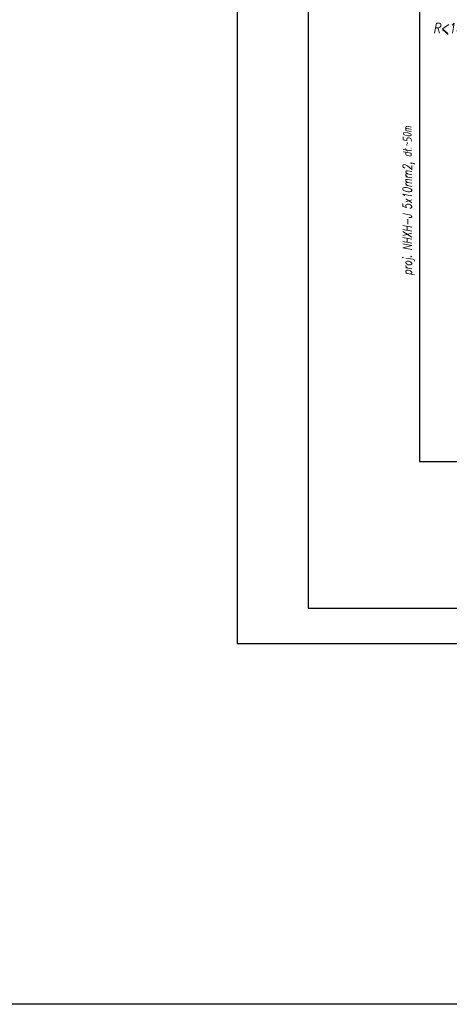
# Model space of a CAD drawing. Extents: x -543332 to -314699, y -9028 to 155584.
# Tile 34 of 256: x -466835 to -457146, y 10832 to 33024. Entities that reach past the tile are written whole.
import ezdxf
from ezdxf.enums import TextEntityAlignment as Align

# ---------------------------------------------------------------- set-up
doc = ezdxf.new("R2010")
doc.units = 0
doc.header["$MEASUREMENT"] = 0
for name, color, linetype, lineweight in [('$ IE INSTALACJA ELEKTRYCZNA', 1, 'Continuous', 30), ('$ IE_OPISY', 7, 'Continuous', 25), ('$ IE_SCHEMAT', 7, 'Continuous', 0)]:
    doc.layers.add(name, color=color, linetype=linetype, lineweight=lineweight)
doc.layers.add('$ IE Tabela', color=7, linetype='Continuous')
doc.styles.add('ROMANS', font='romans.shx', dxfattribs={"width": 0.85})

# ---------------------------------------------------------------- blocks, each defined once
blk = doc.blocks.new('a3eee')
at = {"layer": '$ IE Tabela'}
for p, q in [((19730.8, 4176.8), (19730.8, 1206.8)), ((19890.8, 4096.8), (19890.8, 1286.8)), ((19890.8, 1286.8), (23840.8, 1286.8)), ((19730.8, 1206.8), (23930.8, 1206.8))]:
    blk.add_line(p, q, dxfattribs=at)

msp = doc.modelspace()

# ---------------------------------------------------------------- linework, layer by layer
at = {"layer": '$ IE INSTALACJA ELEKTRYCZNA', "linetype": 'Continuous'}
msp.add_lwpolyline([(-457816, 23067), (-453735, 23067)], dxfattribs=at)
at = {"layer": '$ IE_OPISY', "lineweight": 0, "ltscale": 50}
msp.add_lwpolyline([(-457295, 32795), (-457174, 32691)], dxfattribs=at)
at = {"layer": '$ IE_SCHEMAT', "color": 3, "lineweight": 30, "ltscale": 2}
msp.add_lwpolyline([(-521785, 145043), (-314699, 145043), (-314699, 10832), (-521785, 10832)], close=True, dxfattribs=at)
at = {"layer": '$ IE_SCHEMAT', "color": 1, "linetype": 'Continuous', "lineweight": 30}
msp.add_lwpolyline([(-457816, 40375), (-457816, 23067)], dxfattribs=at)

# ---------------------------------------------------------------- block references
at = {"layer": '$ IE Tabela', "transparency": 33554687, "xscale": 10, "yscale": 10, "zscale": 10}
msp.add_blockref('a3eee', (-659238, 6893), dxfattribs=at)

# ---------------------------------------------------------------- texts
at = {"layer": '$ IE_OPISY', "lineweight": 0, "ltscale": 50, "style": 'ROMANS', "oblique": 10, "width": 0.8}
msp.add_text('R<10', height=225.6, dxfattribs=at).set_placement((-457508, 32721))
at = {"layer": '$ IE_OPISY', "color": 7, "lineweight": -2, "style": 'ROMANS', "oblique": 10, "width": 0.75}
msp.add_text('proj. NHXH-J 5x10mm2, dł.~50m', height=200, rotation=90, dxfattribs=at).set_placement((-457995, 30626), align=Align.RIGHT)

doc.saveas('drawing.dxf')
